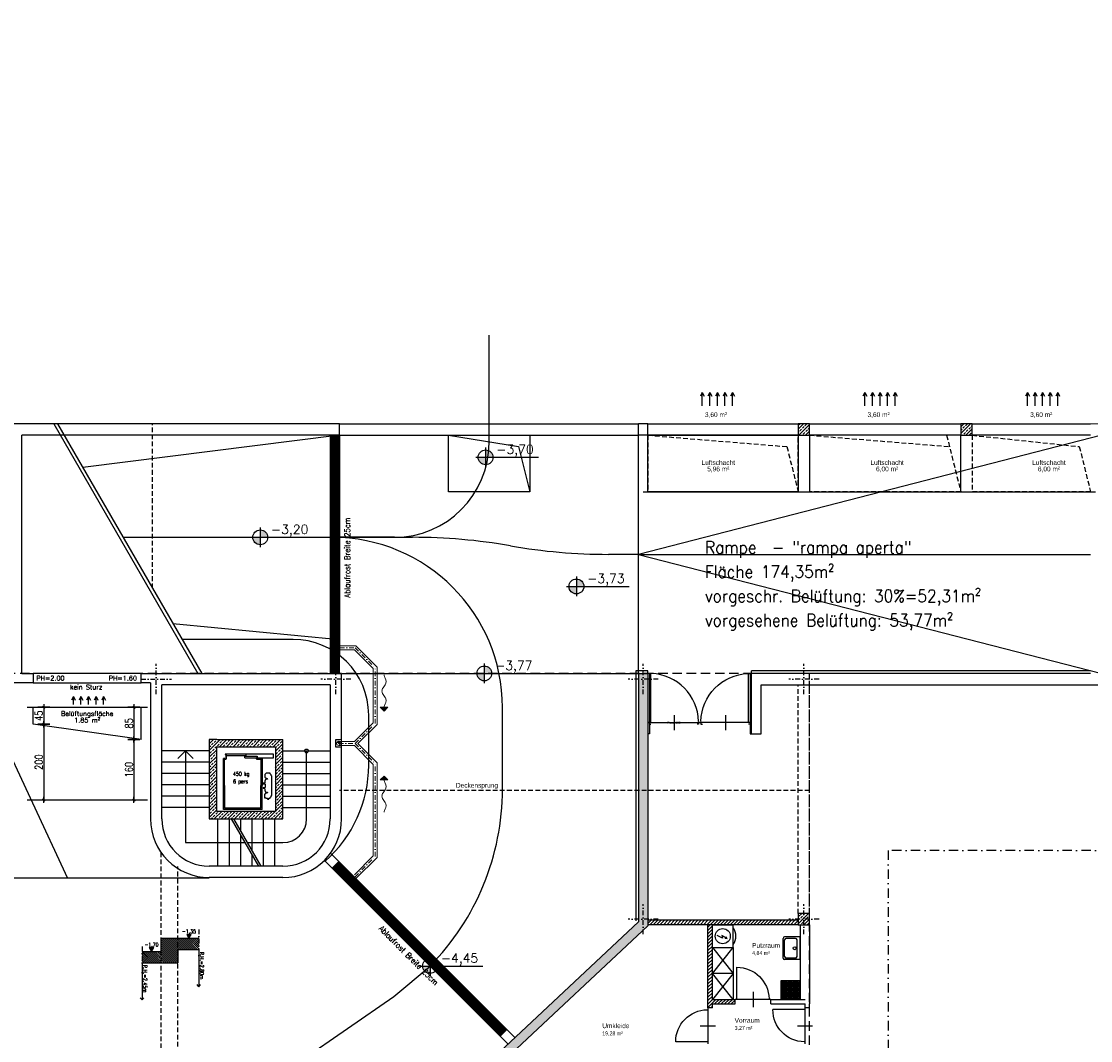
# Model space of a CAD drawing. Header units: centimetres. Extents: x -18458 to 60221, y -11985 to 33979.
# Tile 43 of 50: x 2270 to 5098, y 22029 to 24725. Entities that reach past the tile are written whole.
import ezdxf
from ezdxf.enums import TextEntityAlignment as Align

# ---------------------------------------------------------------- set-up
doc = ezdxf.new("R2010")
doc.units = ezdxf.units.CM
doc.header["$LTSCALE"] = 50
doc.header["$MEASUREMENT"] = 0
doc.header["$PDMODE"] = 34
for name, pattern in [('DASHDOT2', [0.5, 0.25, -0.125, 0, -0.125]), ('HIDDEN', [0.375, 0.25, -0.125]), ('STRICHPUNKT', [1, 0.5, -0.25, 0, -0.25])]:
    doc.linetypes.add(name, pattern=pattern)
for name, color, linetype in [('01_Achsen', 232, 'STRICHPUNKT'), ('01_ansicht', 251, 'Continuous'), ('01_Bemassung', 150, 'Continuous'), ('01_Dämmung', 32, 'Continuous'), ('01_Dünn', 4, 'Continuous'), ('01_Grundriss_verdeckt', 3, 'HIDDEN'), ('01_Installationen', 94, 'Continuous'), ('01_Koten', 2, 'Continuous'), ('01_Mauern', 1, 'Continuous'), ('01_Raumstempel', 2, 'Continuous'), ('01_Sanit', 150, 'Continuous'), ('01_Schlitze_Schächte', 52, 'Continuous'), ('01_Schnitte_Schalplan', 4, 'Continuous'), ('01_Schraff_Beton', 5, 'Continuous'), ('01_Schraffur_Ziegel', 21, 'Continuous'), ('01_Stellflächen', 153, 'Continuous'), ('01_Text', 2, 'Continuous'), ('01_Treppen', 7, 'Continuous'), ('01_Tueren', 7, 'Continuous'), ('S_Sezioni', 7, 'Continuous')]:
    doc.layers.add(name, color=color, linetype=linetype)
doc.layers.add('01_Grenzen', color=7, linetype='Continuous', true_color=0x3c64f6)
doc.layers.add('04_flächen', color=214, linetype='Continuous', plot=False)
doc.layers.add('04_Inst_Abflüsse', color=44, linetype='Continuous', lineweight=9)
doc.styles.add('ReHe', font='AVGARDN.TTF')
doc.styles.add('Romans', font='Romans.shx')
doc.styles.add('SIPLEX1', font='romans.shx', dxfattribs={"width": 0.8})
doc.dimstyles.new('BEM-50_grundrisse', dxfattribs={"dimscale": 1.6, "dimtxt": 12.5, "dimasz": 0.4, "dimexe": 0.1, "dimexo": 0.5, "dimgap": 2, "dimtad": 1, "dimdec": 0, "dimrnd": 0.5, "dimzin": 12, "dimdsep": 46, "dimtxsty": 'SIPLEX1', "dimblk": 'bempkt', "dimcen": -0.2, "dimdle": 0.05, "dimse1": 1, "dimse2": 1, "dimclrd": 256, "dimclre": 256, "dimclrt": 256, "dimazin": 0, "dimtfac": 1, "dimtdec": 0, "dimtmove": 0, "dimatfit": 2, "dimldrblk": 'BEMPU', "dimfxl": 0, "dimtvp": 1, "dimtolj": 1, "dimtzin": 0, "dimarcsym": 0})
doc.dimstyles.new('Block_bem', dxfattribs={"dimtxt": 6, "dimasz": 0.18, "dimexe": 0.18, "dimexo": 0.0625, "dimgap": 2, "dimtad": 0, "dimdec": 0, "dimzin": 0, "dimdsep": 46, "dimtxsty": 'Standard', "dimcen": 0, "dimse1": 1, "dimse2": 1, "dimsd1": 1, "dimsd2": 1, "dimadec": 0, "dimazin": 0, "dimtfac": 1, "dimtdec": 0, "dimtix": 1, "dimtofl": 0, "dimtmove": 0, "dimatfit": 3, "dimfxl": 0, "dimtolj": 1, "dimtzin": 0, "dimarcsym": 0})

# ---------------------------------------------------------------- blocks, each defined once
blk = doc.blocks.new('q')
at = {"layer": '01_Koten', "linetype": 'Continuous'}
h = blk.add_hatch(color=256, dxfattribs=at)
h.paths.add_polyline_path([(0, 9.8), (0, 0), (9.8, 0, 0.414214)])
h.paths.add_polyline_path([(0, -9.8), (0, 0), (-9.8, 0, 0.414214)])
at = {"layer": '01_Koten'}
for p, q in [((-13, 0), (69.9, 0)), ((0, 13), (0, -13))]:
    blk.add_line(p, q, dxfattribs=at)
blk.add_circle((0, 0), 9.8, dxfattribs=at)
at = {"layer": '01_Koten', "style": 'Romans'}
blk.add_attdef('QUOTE', (14.3, 4.5), '', height=12, dxfattribs=at)
blk = doc.blocks.new('*D25')
at = {"layer": 'Defpoints', "color": 0}
for p in [(4, 0), (126, 0), (126, 0)]:
    blk.add_point(p, dxfattribs=at)
at = {"layer": 'Defpoints', "color": 0, "insert": (65, 0), "char_height": 6, "attachment_point": 5}
blk.add_mtext('\\A1;Pass 122', dxfattribs=at)
blk = doc.blocks.new('*D17')
at = {"layer": 'Defpoints', "color": 0}
for p in [(-95, 0), (0, 0), (0, 0)]:
    blk.add_point(p, dxfattribs=at)
at = {"layer": 'Defpoints', "color": 0, "insert": (-47.5, 0), "char_height": 6, "attachment_point": 5}
blk.add_mtext('\\A1;95', dxfattribs=at)
blk = doc.blocks.new('bempkt')
at = {"layer": '01_Bemassung', "color": 0}
for p, q in [((12.5, 0), (-12.5, 0)), ((-4.95, -4.95), (4.95, 4.95)), ((0, -25), (0, 25))]:
    blk.add_line(p, q, dxfattribs=at)
blk = doc.blocks.new('*D176')
at = {"layer": '01_Bemassung', "lineweight": -2}
blk.add_line((2329.6, 22909.7), (2329.6, 22865.9), dxfattribs=at)
at = {"layer": 'Defpoints', "color": 0}
for p in [(2345.7, 22910.3), (2329.6, 22865.3), (2345.7, 22865.3)]:
    blk.add_point(p, dxfattribs=at)
at = {"layer": '01_Bemassung', "lineweight": -2, "xscale": 0.6400000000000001, "yscale": 0.6400000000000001, "zscale": 0.6400000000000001}
for p, rotation in [((2329.6, 22910.3), 90), ((2329.6, 22865.3), 270)]:
    blk.add_blockref('bempkt', p, dxfattribs=dict(at, rotation=rotation))
at = {"layer": '01_Bemassung', "insert": (2316.4, 22887.8), "char_height": 20, "attachment_point": 5, "rotation": 90, "style": 'SIPLEX1'}
blk.add_mtext('\\A1;45', dxfattribs=at)
blk = doc.blocks.new('BEMPU')
at = {"layer": '01_Bemassung', "color": 4}
for p, q in [((5, 0), (-5, 0)), ((0, -25), (0, 25))]:
    blk.add_line(p, q, dxfattribs=at)
blk.add_circle((0, 0), 2.5, dxfattribs=at)
blk = doc.blocks.new('*D177')
at = {"layer": '01_Bemassung', "lineweight": -2}
blk.add_line((2568, 22909.7), (2568, 22825.9), dxfattribs=at)
at = {"layer": 'Defpoints', "color": 0}
for p in [(2586.9, 22910.3), (2568, 22825.3), (2586.9, 22825.3)]:
    blk.add_point(p, dxfattribs=at)
at = {"layer": '01_Bemassung', "lineweight": -2, "xscale": 0.6400000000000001, "yscale": 0.6400000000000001, "zscale": 0.6400000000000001}
for p, rotation in [((2568, 22910.3), 90), ((2568, 22825.3), 270)]:
    blk.add_blockref('bempkt', p, dxfattribs=dict(at, rotation=rotation))
at = {"layer": '01_Bemassung', "insert": (2554.8, 22867.8), "char_height": 20, "attachment_point": 5, "rotation": 90, "style": 'SIPLEX1'}
blk.add_mtext('\\A1;85', dxfattribs=at)
blk = doc.blocks.new('*D178')
at = {"layer": '01_Bemassung', "lineweight": -2}
blk.add_line((2568, 22824.7), (2568, 22665.9), dxfattribs=at)
at = {"layer": 'Defpoints', "color": 0}
for p in [(2586.9, 22825.3), (2568, 22665.3), (2604.2, 22665.3)]:
    blk.add_point(p, dxfattribs=at)
at = {"layer": '01_Bemassung', "lineweight": -2, "xscale": 0.6400000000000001, "yscale": 0.6400000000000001, "zscale": 0.6400000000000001}
for p, rotation in [((2568, 22825.3), 90), ((2568, 22665.3), 270)]:
    blk.add_blockref('bempkt', p, dxfattribs=dict(at, rotation=rotation))
at = {"layer": '01_Bemassung', "insert": (2554.8, 22745.3), "char_height": 20, "attachment_point": 5, "rotation": 90, "style": 'SIPLEX1'}
blk.add_mtext('\\A1;160', dxfattribs=at)
blk = doc.blocks.new('*D179')
at = {"layer": '01_Bemassung', "lineweight": -2}
blk.add_line((2329.6, 22864.7), (2329.6, 22665.9), dxfattribs=at)
at = {"layer": 'Defpoints', "color": 0}
for p in [(2345.7, 22865.3), (2329.6, 22665.3), (2488.8, 22665.3)]:
    blk.add_point(p, dxfattribs=at)
at = {"layer": '01_Bemassung', "lineweight": -2, "xscale": 0.6400000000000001, "yscale": 0.6400000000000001, "zscale": 0.6400000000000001}
for p, rotation in [((2329.6, 22865.3), 90), ((2329.6, 22665.3), 270)]:
    blk.add_blockref('bempkt', p, dxfattribs=dict(at, rotation=rotation))
at = {"layer": '01_Bemassung', "insert": (2316.4, 22765.3), "char_height": 20, "attachment_point": 5, "rotation": 90, "style": 'SIPLEX1'}
blk.add_mtext('\\A1;200', dxfattribs=at)
blk = doc.blocks.new('*D19')
at = {"layer": 'Defpoints', "color": 0}
for p in [(0, 0), (0, 0), (95, 0)]:
    blk.add_point(p, dxfattribs=at)
at = {"layer": 'Defpoints', "color": 0, "insert": (47.5, 0), "char_height": 6, "attachment_point": 5}
blk.add_mtext('\\A1;95', dxfattribs=at)
blk = doc.blocks.new('*U181')
at = {"layer": '01_Sanit'}
for p, q in [((0, 0), (0, 60)), ((0, 60), (55, 60)), ((55, 0), (55, 60)), ((27.1, 24.8), (12.4, 32)), ((38.9, 24), (24.7, 31.4)), ((24.7, 31.4), (27.1, 24.8)), ((0, 0), (55, 0)), ((33.6, 24.5), (35.4, 28.1)), ((33.6, 24.5), (38.9, 24)), ((38.9, 24), (35.4, 28.1))]:
    blk.add_line(p, q, dxfattribs=at)
blk.add_circle((27.5, 30), 20, dxfattribs=at)
blk.add_arc((27.5, 30), 35, 321.7868, 38.2132, dxfattribs=at)
blk.add_solid([(33.6, 24.5), (35.4, 28.1), (38.9, 24)], dxfattribs=at)
blk = doc.blocks.new('A$C1D6161A0')
at = {"layer": '04_Inst_Abflüsse'}
blk.add_hatch(color=256, dxfattribs=at).paths.add_polyline_path([(1.6, 9.4), (9.4, 1.6, 0.618034), (6.3, 10.9, 0.236068)])
blk.add_line((9.4, 1.6), (1.6, 9.4), dxfattribs=at)
blk.add_circle((5.5, 5.5), 5.5, dxfattribs=at)
blk = doc.blocks.new('*U22')
at = {"layer": '01_Tueren', "color": 0}
for p, q in [((-3, 0), (0, 0)), ((0, 0), (0, -4)), ((65, 20), (65, -20)), ((133, 0), (130, 0)), ((130, 0), (130, -4)), ((0, -4), (4, -4)), ((130, -4), (126, -4))]:
    blk.add_line(p, q, dxfattribs=at)
blk.add_lwpolyline([(3, 130), (0, 130), (0, 0), (4, 0), (4, 129)], dxfattribs=at)
blk.add_arc((0, 0), 130, 1.3222, 87.7978, dxfattribs=at)
at = {"layer": 'Defpoints', "color": 91}
blk.add_line((0, 0), (130, 0), dxfattribs=at)
dim = blk.add_linear_dim(base=(126, 0), p1=(4, 0), p2=(126, 0), text='Pass <>', dimstyle='Block_bem', dxfattribs=at)
dim.commit()
dim.dimension.update_dxf_attribs({"geometry": '*D25', "text_midpoint": (65, 0)})
blk = doc.blocks.new('*U16')
at = {"layer": '01_Tueren', "color": 0}
for p, q in [((-5, 0), (-5, 85)), ((-95, 0), (-90, 0)), ((-47.5, 20), (-47.5, -20)), ((-5, 0), (0, 0))]:
    blk.add_line(p, q, dxfattribs=at)
blk.add_arc((-5, 0), 85, 90, 178.6518, dxfattribs=at)
at = {"layer": 'Defpoints', "color": 91}
blk.add_line((-90, 0), (-5, 0), dxfattribs=at)
dim = blk.add_linear_dim(base=(0, 0), p1=(-95, 0), p2=(0, 0), dimstyle='Block_bem', dxfattribs=at)
dim.commit()
dim.dimension.update_dxf_attribs({"geometry": '*D17', "text_midpoint": (-47.5, 0)})
blk = doc.blocks.new('*U18')
at = {"layer": '01_Tueren', "color": 0}
for p, q in [((5, 0), (5, 85)), ((5, 0), (0, 0)), ((47.5, 20), (47.5, -20)), ((95, 0), (90, 0))]:
    blk.add_line(p, q, dxfattribs=at)
blk.add_arc((5, 0), 85, 1.3482, 90, dxfattribs=at)
at = {"layer": 'Defpoints', "color": 91}
blk.add_line((90, 0), (5, 0), dxfattribs=at)
dim = blk.add_linear_dim(base=(0, 0), p1=(95, 0), p2=(0, 0), angle=180, dimstyle='Block_bem', dxfattribs=at)
dim.commit()
dim.dimension.update_dxf_attribs({"geometry": '*D19', "text_midpoint": (47.5, 0)})

msp = doc.modelspace()

# ---------------------------------------------------------------- hatches: boundary and pattern name
at = {"layer": '01_Raumstempel'}
for points in [[(2707.7, 22309.7), (2713.5, 22299.7), (2719.2, 22309.7)], [(2608.6, 22274.7), (2614.4, 22264.7), (2620.2, 22274.7)]]:
    msp.add_hatch(color=256, dxfattribs=at).paths.add_polyline_path(points)
at = {"layer": '01_Sanit'}
h = msp.add_hatch(dxfattribs=at)
h.set_pattern_fill('ANSI37', color=256, scale=30, angle=45, style=0)
h.set_pattern_definition([(90, (7578.8433, 702.5784), (3.75, 6e-16), []), (7e-15, (7578.8433, 702.5784), (6e-16, -3.75), [])])
h.paths.add_polyline_path([(4279.4, 22187.5), (4329.4, 22187.5), (4329.4, 22137.5), (4279.4, 22137.5)])
at = {"layer": '01_Schnitte_Schalplan'}
h = msp.add_hatch(dxfattribs=at)
h.set_pattern_fill('ANSI31', color=253, scale=30, angle=270, style=0)
h.paths.add_polyline_path([(2739.4, 22299.7), (2684.4, 22299.7), (2684.4, 22269.7), (2739.4, 22269.7)])
h.paths.add_polyline_path([(2684.4, 22269.7), (2684.4, 22299.7), (2639.4, 22299.7), (2639.4, 22264.7), (2589.4, 22264.7), (2589.4, 22234.7), (2684.4, 22234.7)])
at = {"layer": '01_Schraff_Beton'}
h = msp.add_hatch(dxfattribs=at)
h.set_pattern_fill('ANSI33', color=256, scale=50, style=0)
h.paths.add_polyline_path([(4354.4, 23659.9), (4324.4, 23659.9), (4324.4, 23629.9), (4354.4, 23629.9)])
h = msp.add_hatch(dxfattribs=at)
h.set_pattern_fill('ANSI33', color=256, scale=50, style=0)
h.paths.add_polyline_path([(4784.4, 23659.9), (4754.4, 23659.9), (4754.4, 23629.9), (4784.4, 23629.9)])
h = msp.add_hatch(dxfattribs=at)
h.set_pattern_fill('ANSI33', color=256, scale=50, style=0)
h.paths.add_polyline_path([(4354.4, 21514.9), (3185.6, 21514.9, -0.075526), (3552.6, 21981), (3926.9, 22332), (3926.9, 22999.9), (3901.9, 22999.9), (3901.9, 22342.9), (3535.5, 21999.3, 0.079308), (3149.2, 21500.9), (3143.2, 21489.9), (4324.4, 21489.9), (4324.4, 21304.9), (4354.4, 21304.9)])
h = msp.add_hatch(dxfattribs=at)
h.set_pattern_fill('ANSI33,_O', color=256, scale=50)
h.set_pattern_definition([(45, (0, 0), (-8.838835, 8.838835), []), (45, (8.839, 0), (-8.838835, 8.838835), [6.25, -3.125])])
h.paths.add_polyline_path([(2961.9, 22824.9), (2786.9, 22824.9), (2766.9, 22824.9), (2766.9, 22614.9), (2961.9, 22614.9)])
h.paths.add_polyline_path([(2941.9, 22634.9), (2786.9, 22634.9), (2786.9, 22804.9), (2941.9, 22804.9)], flags=16)
h = msp.add_hatch(dxfattribs=at)
h.set_pattern_fill('ANSI33', color=256, scale=50, style=0)
h.paths.add_polyline_path([(4324.4, 22334.9), (4354.4, 22334.9), (4354.4, 22364.9), (4324.4, 22364.9)])
at = {"layer": '01_Schraffur_Ziegel'}
h = msp.add_hatch(dxfattribs=at)
h.set_pattern_fill('ANSI31', color=256, scale=50, style=0)
h.paths.add_polyline_path([(4324.4, 22346.9), (3926.9, 22346.9), (3926.9, 22334.9), (4324.4, 22334.9)])
h = msp.add_hatch(dxfattribs=at)
h.set_pattern_fill('ANSI31', color=256, scale=50, style=0)
h.paths.add_polyline_path([(4097.4, 22334.9), (4085.4, 22334.9), (4085.4, 22115.5), (4097.4, 22115.5), (4097.4, 22125.5), (4157.4, 22125.5), (4157.4, 22137.5), (4097.4, 22137.5)])
at = {"layer": '04_Inst_Abflüsse'}
h = msp.add_hatch(dxfattribs=at)
h.set_pattern_fill('ANSI31', color=256, scale=20, angle=315, style=0)
h.set_pattern_definition([(0, (-3807.5, 20000), (7e-16, 2.5), [])])
h.paths.add_polyline_path([(3111.9, 23308.8), (3105.6, 23308.8, -0.324664), (3086.9, 23295.3), (3086.9, 22999.9), (3111.9, 22999.9)])
h.paths.add_polyline_path([(3111.9, 23629.9), (3086.9, 23629.9), (3086.9, 23334.5, -0.414214), (3106.5, 23314.9), (3111.9, 23314.9)])
h.paths.add_polyline_path([(3105.6, 23308.8), (3086.9, 23308.8), (3086.9, 23295.3, 0.324664)])
h.paths.add_polyline_path([(3106.5, 23314.9), (3086.9, 23314.9), (3086.9, 23308.8), (3105.6, 23308.8, 0.078934)])
h.paths.add_polyline_path([(3086.9, 23334.5), (3086.9, 23314.9), (3106.5, 23314.9, 0.414214)])
h.paths.add_polyline_path([(3111.9, 23314.9), (3106.5, 23314.9, -0.078934), (3105.6, 23308.8), (3111.9, 23308.8)])
h = msp.add_hatch(dxfattribs=at)
h.set_pattern_fill('ANSI31', color=256, scale=20, angle=540, style=0)
h.set_pattern_definition([(225, (5863.8515, 29498.4836), (1.76776695, -1.76776695), [])])
h.paths.add_polyline_path([(3310.8, 22266), (3315.3, 22270.5, -0.324664), (3318.9, 22293.3), (3110, 22502.2), (3092.3, 22484.5)])
h.paths.add_polyline_path([(3537.8, 22039), (3555.5, 22056.7), (3346.6, 22265.6, -0.414214), (3318.9, 22265.6), (3315.1, 22261.7)])
h.paths.add_polyline_path([(3315.3, 22270.5), (3328.4, 22283.7), (3318.9, 22293.3, 0.324664)])
h.paths.add_polyline_path([(3318.9, 22265.6), (3332.7, 22279.4), (3328.4, 22283.7), (3315.3, 22270.5, 0.078934)])
h.paths.add_polyline_path([(3346.6, 22265.6), (3332.7, 22279.4), (3318.9, 22265.6, 0.414214)])
h.paths.add_polyline_path([(3315.1, 22261.7), (3318.9, 22265.6, -0.078934), (3315.3, 22270.5), (3310.8, 22266)])

# ---------------------------------------------------------------- linework, layer by layer
at = {"layer": '01_Achsen', "ltscale": 0.5}
for p, q in [((2626.9, 22944.9), (2626.9, 23024.9)), ((3101.9, 22944.9), (3101.9, 23024.9)), ((3101.9, 22944.9), (3101.9, 23024.9)), ((3914.4, 22944.9), (3914.4, 23024.9)), ((3914.4, 22944.9), (3914.4, 23024.9)), ((4339.4, 22944.9), (4339.4, 23024.9)), ((4339.4, 22944.9), (4339.4, 23024.9)), ((2586.9, 22984.9), (2666.9, 22984.9)), ((3141.9, 22984.9), (3061.9, 22984.9)), ((3141.9, 22984.9), (3061.9, 22984.9)), ((3954.4, 22984.9), (3874.4, 22984.9)), ((3954.4, 22984.9), (3874.4, 22984.9)), ((4379.4, 22984.9), (4299.4, 22984.9)), ((4379.4, 22984.9), (4299.4, 22984.9)), ((3914.4, 22309.9), (3914.4, 22389.9)), ((4339.4, 22309.9), (4339.4, 22389.9)), ((3954.4, 22349.9), (3874.4, 22349.9)), ((4379.4, 22349.9), (4299.4, 22349.9))]:
    msp.add_line(p, q, dxfattribs=at)
at = {"layer": '01_ansicht'}
for p, q in [((3926.9, 23659.9), (4324.4, 23659.9)), ((4354.4, 23659.9), (4754.4, 23659.9)), ((4784.4, 23659.9), (5097.6, 23659.9)), ((4324.4, 23629.9), (3926.9, 23629.9)), ((4754.4, 23629.9), (4354.4, 23629.9)), ((5097.6, 23629.9), (4784.4, 23629.9)), ((2586.9, 22999.9), (2301.9, 22999.9)), ((2301.9, 22974.9), (2586.9, 22974.9))]:
    msp.add_line(p, q, dxfattribs=at)
at = {"layer": '01_Dämmung'}
for p, q in [((3894.9, 23006.9), (3894.9, 22345.9)), ((3926.9, 23006.9), (3894.9, 23006.9)), ((3926.9, 22999.9), (3926.9, 23006.9)), ((5097.6, 23006.9), (4201.1, 23006.9)), ((4201.1, 22999.9), (4201.1, 23006.9))]:
    msp.add_line(p, q, dxfattribs=at)
at = {"layer": '01_Dünn'}
for p, q in [((2356.2, 23659.9), (2737.2, 22999.9)), ((2366.2, 23659.9), (2747.2, 22999.9)), ((3111.9, 23659.9), (3901.9, 23659.9)), ((2286, 22910.3), (2604.2, 22910.3)), ((2301.9, 22865.3), (2301.9, 22910.3)), ((2586.9, 22825.3), (2586.9, 22910.3)), ((2586.9, 22825.3), (2301.9, 22865.3)), ((2286, 22665.3), (2604.2, 22665.3))]:
    msp.add_line(p, q, dxfattribs=at)
at = {"layer": '01_Grenzen', "linetype": 'STRICHPUNKT', "const_width": 3}
msp.add_lwpolyline([(5921.8, 23980.5), (5921.8, 23980.5), (5927.6, 23659.9), (830.7, 23659.9), (796.4, 23597.7), (721.1, 23457), (413.7, 22891.3), (-656, 20944.6), (-1092.3, 20177), (509.1, 20107.3), (3605.6, 19950.6), (6371.7, 19780.4), (7220.6, 19740.6), (8865.8, 19631.8), (8841.7, 21305.7), (8834.5, 23007.4), (8830.4, 23481.3), (8821.5, 24491.8), (8825.3, 24800.9)], dxfattribs=at)
at = {"layer": '01_Grundriss_verdeckt'}
for p, q in [((2616.9, 23225.6), (2616.9, 23659.9)), ((4354.4, 22364.9), (4354.4, 22999.9)), ((4324.4, 22364.9), (4324.4, 22969.9)), ((4354.4, 22689.9), (3111.9, 22689.9)), ((2639.4, 22526.8), (2639.4, 21524.2)), ((2684.4, 21881.8), (2684.4, 22489.6))]:
    msp.add_line(p, q, dxfattribs=at)
at = {"layer": '01_Grundriss_verdeckt', "ltscale": 2}
msp.add_lwpolyline([(2148.2, 22999.9), (1065.3, 22999.9), (376.4, 21742.1), (1560.5, 21093.6), (1859.4, 21639.4), (1859.4, 21829.9), (4354.4, 21829.9), (4354.4, 22999.9), (2246.9, 22999.9)], dxfattribs=at)
at = {"layer": '01_Installationen', "ltscale": 3}
for p, q in [((2807.9, 22774.5), (2804.7, 22774.5)), ((2804.7, 22640.1), (2804.7, 22774.5)), ((2807.9, 22774.5), (2807.9, 22773.7)), ((2808.1, 22774.5), (2807.9, 22774.5)), ((2807.9, 22703.4), (2807.9, 22773.4)), ((2808.1, 22773.7), (2808.1, 22774.5)), ((2811.6, 22773.5), (2808.2, 22773.5)), ((2808.2, 22773.4), (2811.6, 22773.4)), ((2811.6, 22785.9), (2808.9, 22785.9)), ((2808.9, 22785.9), (2808.9, 22785.7)), ((2808.9, 22785.7), (2811.6, 22785.7)), ((2811.8, 22785.9), (2811.8, 22773.7)), ((2811.9, 22782.4), (2811.9, 22785.3)), ((2863.6, 22781.9), (2811.9, 22781.9)), ((2811.9, 22773.7), (2811.9, 22776.5)), ((2861.4, 22781.9), (2861.4, 22782)), ((2861.4, 22781.3), (2894.1, 22781.3)), ((2861.4, 22776.9), (2861.4, 22781.3)), ((2863.6, 22785.9), (2863.6, 22781.9)), ((2891.9, 22773.7), (2891.9, 22776.6)), ((2892.1, 22776.6), (2892.1, 22773.7)), ((2892.2, 22776.9), (2893.9, 22776.9)), ((2893.9, 22776.7), (2892.2, 22776.7)), ((2892.2, 22773.5), (2903.4, 22773.5)), ((2903.4, 22773.4), (2892.2, 22773.4)), ((2893.9, 22776.9), (2893.9, 22776.7)), ((2894.1, 22781.3), (2894.1, 22776.9)), ((2903.3, 22774.5), (2903.4, 22774.5)), ((2903.3, 22773.7), (2903.3, 22774.5)), ((2903.4, 22774.5), (2903.4, 22773.7)), ((2903.4, 22774.5), (2906.7, 22774.5)), ((2903.4, 22773.4), (2903.4, 22703.4)), ((2906.7, 22774.5), (2906.7, 22703.4)), ((2807.9, 22703.4), (2807.9, 22643.4)), ((2903.4, 22643.4), (2903.4, 22703.4)), ((2906.7, 22640.1), (2906.7, 22703.4)), ((2906.7, 22640.1), (2804.7, 22640.1)), ((2903.1, 22643.4), (2807.9, 22643.4))]:
    msp.add_line(p, q, dxfattribs=at)
for points in [[(2861.4, 22776.9), (2936.9, 22776.9), (2936.9, 22785.9), (2811.9, 22785.9)], [(2811.9, 22774.7), (2811.9, 22781.9), (2811.9, 22785.9)]]:
    msp.add_lwpolyline(points, dxfattribs=at)
msp.add_lwpolyline([(2916.2, 22723.5, 0.096328), (2920.7, 22722.1), (2921.4, 22719.8), (2916.1, 22719.8), (2916.1, 22718.6), (2915.4, 22718.6, 0.414214), (2915.1, 22718.3), (2915.1, 22716.8, 0.359988), (2914.4, 22716), (2914.4, 22715.1), (2914.2, 22711.7, -0.276227), (2913.2, 22710.3), (2910.4, 22709.2), (2910.1, 22709.2), (2910.1, 22708), (2915.4, 22707.9), (2915.4, 22697.8), (2910.1, 22697.6), (2910.1, 22696.4), (2910.4, 22696.4), (2913.2, 22695.4, -0.276227), (2914.2, 22693.9), (2914.4, 22690.5), (2914.4, 22689.6, 0.359988), (2915.1, 22688.8), (2915.1, 22687.4, 0.414214), (2915.4, 22687.1), (2916.1, 22687.1), (2916.1, 22685.8), (2921.4, 22685.8), (2920.7, 22683.5, 0.096328), (2916.2, 22682.1, 0.08726), (2914.7, 22680.9), (2913.2, 22680.9), (2913.2, 22671), (2915, 22671), (2915, 22671.8, 0.036661), (2915.6, 22671.2), (2915.6, 22671.2, 0.119256), (2917.6, 22670.6), (2917.7, 22670.6, 0.371653), (2918.5, 22669.6), (2921, 22669.6), (2921, 22667.3, 0.414214), (2921.3, 22667), (2924.3, 22667, 0.414214), (2924.6, 22667.3), (2924.6, 22669.6), (2927.2, 22669.6), (2927.2, 22669.6, 0.374948), (2928.1, 22670.6), (2928.1, 22671.7, 0.154243), (2930.5, 22673.8), (2930.7, 22673.8), (2930.7, 22676, 0.337584), (2932.8, 22678.8), (2932.8, 22726.8, 0.337584), (2930.7, 22729.6), (2930.7, 22731.8), (2930.5, 22731.9, 0.154243), (2928.1, 22733.9), (2928.1, 22735, 0.374948), (2927.2, 22736), (2918.5, 22736, 0.37204), (2917.7, 22735, 0.119556), (2915.6, 22734.4, 0.095493), (2914.2, 22732.9, 0.104117), (2913.9, 22731.7), (2913.9, 22726.5, 0.104117), (2914.2, 22725.4, 0.127522)], format="xyb", close=True, dxfattribs=at)
for centre, radius, start, end in [((2808.2, 22773.7), 0.3, 180, 270), ((2808.2, 22773.7), 0.16, 180, 270), ((2811.6, 22785.6), 0.3, 360, 90), ((2811.6, 22785.6), 0.16, 360, 90), ((2811.6, 22773.7), 0.31, 270, 360), ((2811.6, 22773.7), 0.16, 270, 360), ((2892.2, 22776.6), 0.31, 90, 180), ((2892.2, 22773.7), 0.31, 180, 270), ((2892.2, 22776.6), 0.16, 90, 180), ((2892.2, 22773.7), 0.16, 180, 270), ((2903.1, 22773.7), 0.3, 270, 360), ((2903.1, 22773.7), 0.16, 270, 360)]:
    msp.add_arc(centre, radius, start, end, dxfattribs=at)
at = {"layer": '01_Mauern'}
for p, q in [((3111.9, 23659.9), (1039.1, 23659.9)), ((3111.9, 23629.9), (3111.9, 23659.9)), ((3926.9, 23659.9), (3901.9, 23659.9)), ((3901.9, 23629.9), (3901.9, 23659.9)), ((3926.9, 23629.9), (3926.9, 23659.9)), ((3111.9, 23629.9), (2271.9, 23629.9)), ((2271.9, 22999.9), (2271.9, 23629.9)), ((3926.9, 23629.9), (3901.9, 23629.9)), ((2271.9, 22999.9), (2301.9, 22999.9)), ((2301.9, 22999.9), (2301.9, 22974.9)), ((2586.9, 22974.9), (2586.9, 22999.9)), ((2586.9, 22999.9), (3116.9, 22999.9)), ((3116.9, 22824.9), (3116.9, 22999.9)), ((3901.9, 22999.9), (3901.9, 22342.9)), ((3901.9, 22999.9), (3926.9, 22999.9)), ((3926.9, 22999.9), (3926.9, 22332)), ((5097.6, 22999.9), (4201.1, 22999.9)), ((4201.1, 22839.9), (4201.1, 22999.9)), ((2301.9, 22974.9), (2246.9, 22974.9)), ((2611.9, 22974.9), (2586.9, 22974.9)), ((2611.9, 22974.9), (2611.9, 22614.9)), ((3086.9, 22969.9), (2641.9, 22969.9)), ((2641.9, 22614.9), (2641.9, 22969.9)), ((3086.9, 22969.9), (3086.9, 22614.9)), ((4226.1, 22969.9), (6571.9, 22969.9)), ((4226.1, 22839.9), (4226.1, 22969.9)), ((2786.9, 22824.9), (2766.9, 22824.9)), ((2766.9, 22824.9), (2766.9, 22614.9)), ((2786.9, 22824.9), (2961.9, 22824.9)), ((2961.9, 22614.9), (2961.9, 22824.9)), ((3101.9, 22804.9), (3101.9, 22824.9)), ((3101.9, 22824.9), (3116.9, 22824.9)), ((4201.1, 22839.9), (4226.1, 22839.9)), ((2786.9, 22634.9), (2786.9, 22804.9)), ((2941.9, 22804.9), (2786.9, 22804.9)), ((2941.9, 22804.9), (2941.9, 22634.9)), ((3116.9, 22804.9), (3101.9, 22804.9)), ((3116.9, 22614.9), (3116.9, 22804.9)), ((2941.9, 22634.9), (2786.9, 22634.9)), ((2941.9, 22634.9), (2941.9, 22634.9)), ((2766.9, 22614.9), (2961.9, 22614.9)), ((2961.9, 22489.9), (2766.9, 22489.9)), ((2961.9, 22459.9), (2766.9, 22459.9)), ((3535.5, 21999.3), (3901.9, 22342.9)), ((4324.4, 22346.9), (3926.9, 22346.9)), ((3947.9, 22334.9), (3926.9, 22334.9)), ((4324.4, 22334.9), (3926.9, 22334.9)), ((4085.4, 22115.5), (4085.4, 22334.9)), ((4097.4, 22137.5), (4097.4, 22334.9)), ((4329.4, 22334.9), (4329.4, 22137.5)), ((4354.4, 22334.9), (4354.4, 22125.5)), ((3552.6, 21981), (3926.9, 22332)), ((4097.4, 22137.5), (4157.4, 22137.5)), ((4157.4, 22125.5), (4157.4, 22137.5)), ((4252.4, 22125.5), (4252.4, 22137.5)), ((4252.4, 22137.5), (4342.4, 22137.5)), ((4097.4, 22115.5), (4085.4, 22115.5)), ((4097.4, 22125.5), (4157.4, 22125.5)), ((4097.4, 22115.5), (4097.4, 22125.5)), ((4252.4, 22125.5), (4342.4, 22125.5)), ((4342.4, 22115.5), (4342.4, 22125.5)), ((4354.4, 22115.5), (4342.4, 22115.5)), ((4354.4, 22115.5), (4354.4, 22125.5))]:
    msp.add_line(p, q, dxfattribs=at)
for points in [[(4324.4, 23629.9), (4354.4, 23629.9), (4354.4, 23659.9), (4324.4, 23659.9)], [(4754.4, 23629.9), (4784.4, 23629.9), (4784.4, 23659.9), (4754.4, 23659.9)], [(4324.4, 22334.9), (4354.4, 22334.9), (4354.4, 22364.9), (4324.4, 22364.9)]]:
    msp.add_lwpolyline(points, close=True, dxfattribs=at)
for centre, radius, start, end in [((2766.9, 22614.9), 155, 180, 270), ((2766.9, 22614.9), 125, 180, 270), ((2961.9, 22614.9), 125, 270, 0), ((2961.9, 22614.9), 155, 270, 0)]:
    msp.add_arc(centre, radius, start, end, dxfattribs=at)
at = {"layer": '01_Raumstempel'}
for p, q in [((2739.4, 22269.7), (2739.4, 22171.1)), ((2589.4, 22234.7), (2589.4, 22136.1)), ((2739.4, 22171.1), (2734.8, 22176.8)), ((2739.4, 22171.1), (2744, 22176.8)), ((2589.4, 22136.1), (2584.8, 22141.8)), ((2589.4, 22136.1), (2594, 22141.8))]:
    msp.add_line(p, q, dxfattribs=at)
for points in [[(2707.7, 22309.7), (2713.5, 22299.7), (2719.2, 22309.7)], [(2608.6, 22274.7), (2614.4, 22264.7), (2620.2, 22274.7)]]:
    msp.add_lwpolyline(points, close=True, dxfattribs=at)
at = {"layer": '01_Sanit'}
for p, q in [((4284.4, 22247.1), (4284.4, 22299.1)), ((4329.4, 22303.1), (4288.4, 22303.1)), ((4288.4, 22251.1), (4288.4, 22295.1)), ((4317.4, 22299.1), (4292.4, 22299.1)), ((4321.4, 22251.1), (4321.4, 22295.1)), ((4329.4, 22243.1), (4329.4, 22303.1)), ((4097.4, 22206.2), (4152.4, 22274.9)), ((4097.4, 22274.9), (4152.4, 22206.2)), ((4152.4, 22274.9), (4152.4, 22137.5)), ((4329.4, 22243.1), (4288.4, 22243.1)), ((4317.4, 22247.1), (4292.4, 22247.1)), ((4152.4, 22206.2), (4097.4, 22206.2)), ((4152.4, 22137.5), (4097.4, 22206.2)), ((4152.4, 22206.2), (4097.4, 22137.5))]:
    msp.add_line(p, q, dxfattribs=at)
msp.add_lwpolyline([(4329.4, 22137.5), (4279.4, 22137.5), (4279.4, 22187.5), (4329.4, 22187.5)], close=True, dxfattribs=at)
msp.add_circle((4315.2, 22273.1), 4, dxfattribs=at)
for centre, start, end in [((4288.4, 22299.1), 90, 180), ((4292.4, 22295.1), 90, 180), ((4317.4, 22295.1), 0, 90), ((4292.4, 22251.1), 180, 270), ((4317.4, 22251.1), 270, 0), ((4288.4, 22247.1), 180, 270)]:
    msp.add_arc(centre, 4, start, end, dxfattribs=at)
at = {"layer": '01_Schlitze_Schächte'}
for p, q in [((3399.4, 23629.9), (3584.4, 23599.9)), ((3584.4, 23599.9), (3614.4, 23479.9))]:
    msp.add_line(p, q, dxfattribs=at)
at = {"layer": '01_Schlitze_Schächte', "linetype": 'HIDDEN'}
for p, q in [((3926.9, 23629.9), (4294.4, 23599.9)), ((3926.9, 23629.9), (3926.9, 23479.9)), ((4324.4, 23479.9), (4324.4, 23629.9)), ((4354.4, 23629.9), (4724.4, 23599.9)), ((4354.4, 23629.9), (4354.4, 23479.9)), ((4354.4, 23629.9), (4354.4, 23479.9)), ((4716.9, 23629.9), (4754.4, 23479.9)), ((4754.4, 23479.9), (4754.4, 23629.9)), ((4784.4, 23629.9), (5067.6, 23599.9)), ((4784.4, 23629.9), (4784.4, 23479.9)), ((4294.4, 23599.9), (4324.4, 23479.9)), ((5067.6, 23599.9), (5097.6, 23479.9)), ((4324.4, 23479.9), (3926.9, 23479.9)), ((4754.4, 23479.9), (4354.4, 23479.9)), ((5097.6, 23479.9), (4784.4, 23479.9))]:
    msp.add_line(p, q, dxfattribs=at)
at = {"layer": '01_Schlitze_Schächte'}
msp.add_lwpolyline([(3399.4, 23629.9), (3614.4, 23629.9), (3614.4, 23479.9), (3399.4, 23479.9)], close=True, dxfattribs=at)
at = {"layer": '01_Schnitte_Schalplan'}
for p, q in [((2639.4, 22299.7), (2739.4, 22299.7)), ((2639.4, 22299.7), (2639.4, 22264.7)), ((2589.4, 22264.7), (2639.4, 22264.7)), ((2684.4, 22269.7), (2684.4, 22234.7)), ((2684.4, 22269.7), (2739.4, 22269.7)), ((2589.4, 22234.7), (2684.4, 22234.7))]:
    msp.add_line(p, q, dxfattribs=at)
at = {"layer": '01_Stellflächen'}
for p, q in [((3506.9, 23609.9), (3506.9, 23894.5)), ((3111.9, 23629.9), (2432.8, 23544.6)), ((3086.9, 23629.9), (3086.9, 22999.9)), ((3111.9, 23629.9), (3901.9, 23629.9)), ((3111.9, 23629.9), (3111.9, 23047.5)), ((5127.6, 23629.9), (3901.9, 23314.9)), ((3901.9, 22999.9), (3901.9, 23629.9)), ((3914.4, 23479.9), (5110.1, 23479.9)), ((2539.4, 23359.9), (3092.4, 23359.9)), ((3256.9, 23359.9), (3092.4, 23359.9)), ((3092.4, 23359.9), (3304.9, 23359.9)), ((3901.9, 23314.9), (3822.6, 23314.9)), ((3901.9, 23314.9), (5127.6, 22999.9)), ((3901.9, 23314.9), (5097.6, 23314.9)), ((2671, 23131.9), (3111.9, 23089.9)), ((2988.8, 23089.9), (2695.3, 23089.9)), ((3118.9, 22999.9), (3901.9, 22999.9)), ((2149.5, 22979.9), (2392, 22457.9)), ((3542.4, 22693.5), (3542.4, 22909.9)), ((3188.8, 22757.2), (3188.8, 22889.9)), ((2766.9, 22457.9), (1289.4, 22457.9)), ((3255.2, 22145.5), (3350.9, 22225.9)), ((3010.4, 21976.1), (3255.2, 22145.5))]:
    msp.add_line(p, q, dxfattribs=at)
for centre, radius, start, end in [((3256.9, 23609.9), 250, 270, 0), ((3092.4, 22909.9), 450, 0, 90), ((3304.9, 21859.9), 1500, 80.0636, 90), ((3822.6, 24814.9), 1500, 260.0636, 270), ((2988.8, 22889.9), 200, 0, 90), ((2852.5, 22757.2), 336.3, 311.0401, 0), ((2876, 22693.5), 666.4, 315.4443, 0)]:
    msp.add_arc(centre, radius, start, end, dxfattribs=at)
at = {"layer": '01_Text'}
for p, q in [((4070.7, 23743), (4065.7, 23733)), ((4070.7, 23708), (4070.7, 23743)), ((4070.7, 23743), (4075.7, 23733)), ((4090.7, 23743), (4085.7, 23733)), ((4090.7, 23708), (4090.7, 23743)), ((4090.7, 23743), (4095.7, 23733)), ((4110.7, 23743), (4105.7, 23733)), ((4110.7, 23708), (4110.7, 23743)), ((4110.7, 23743), (4115.7, 23733)), ((4130.7, 23743), (4125.7, 23733)), ((4130.7, 23708), (4130.7, 23743)), ((4130.7, 23743), (4135.7, 23733)), ((4150.7, 23743), (4145.7, 23733)), ((4150.7, 23708), (4150.7, 23743)), ((4150.7, 23743), (4155.7, 23733)), ((4500.7, 23743), (4495.7, 23733)), ((4500.7, 23708), (4500.7, 23743)), ((4500.7, 23743), (4505.7, 23733)), ((4520.7, 23743), (4515.7, 23733)), ((4520.7, 23708), (4520.7, 23743)), ((4520.7, 23743), (4525.7, 23733)), ((4540.7, 23743), (4535.7, 23733)), ((4540.7, 23708), (4540.7, 23743)), ((4540.7, 23743), (4545.7, 23733)), ((4560.7, 23743), (4555.7, 23733)), ((4560.7, 23708), (4560.7, 23743)), ((4560.7, 23743), (4565.7, 23733)), ((4580.7, 23743), (4575.7, 23733)), ((4580.7, 23708), (4580.7, 23743)), ((4580.7, 23743), (4585.7, 23733)), ((4930.7, 23743), (4925.7, 23733)), ((4930.7, 23708), (4930.7, 23743)), ((4930.7, 23743), (4935.7, 23733)), ((4950.7, 23743), (4945.7, 23733)), ((4950.7, 23708), (4950.7, 23743)), ((4950.7, 23743), (4955.7, 23733)), ((4970.7, 23743), (4965.7, 23733)), ((4970.7, 23708), (4970.7, 23743)), ((4970.7, 23743), (4975.7, 23733)), ((4990.7, 23743), (4985.7, 23733)), ((4990.7, 23708), (4990.7, 23743)), ((4990.7, 23743), (4995.7, 23733)), ((5010.7, 23743), (5005.7, 23733)), ((5010.7, 23708), (5010.7, 23743)), ((5010.7, 23743), (5015.7, 23733)), ((2407.8, 22939.1), (2402.8, 22929.1)), ((2407.8, 22917.9), (2407.8, 22939.1)), ((2407.8, 22939.1), (2412.8, 22929.1)), ((2427.8, 22939.1), (2422.8, 22929.1)), ((2427.8, 22917.9), (2427.8, 22939.1)), ((2427.8, 22939.1), (2432.8, 22929.1)), ((2447.8, 22939.1), (2442.8, 22929.1)), ((2447.8, 22917.9), (2447.8, 22939.1)), ((2447.8, 22939.1), (2452.8, 22929.1)), ((2467.8, 22939.1), (2462.8, 22929.1)), ((2467.8, 22917.9), (2467.8, 22939.1)), ((2467.8, 22939.1), (2472.8, 22929.1)), ((2487.8, 22939.1), (2482.8, 22929.1)), ((2487.8, 22917.9), (2487.8, 22939.1)), ((2487.8, 22939.1), (2492.8, 22929.1))]:
    msp.add_line(p, q, dxfattribs=at)
at = {"layer": '01_Text', "color": 190, "linetype": 'STRICHPUNKT'}
for p, q in [((5649.2, 22531.5), (4562.7, 22531.5)), ((4562.7, 22531.5), (4562.7, 21393))]:
    msp.add_line(p, q, dxfattribs=at)
at = {"layer": '01_Text', "linetype": 'STRICHPUNKT', "ltscale": 0.5}
for p, q in [((2739.4, 22322.9), (2739.4, 22241.2)), ((2589.4, 22277.9), (2589.4, 22201.2))]:
    msp.add_line(p, q, dxfattribs=at)
at = {"layer": '01_Treppen'}
for p, q in [((2766.9, 22794.9), (2641.9, 22794.9)), ((2704.4, 22794.9), (2684.4, 22774.9)), ((2704.4, 22794.9), (2704.4, 22552.4)), ((2724.4, 22774.9), (2704.4, 22794.9)), ((2961.9, 22794.9), (3086.9, 22794.9)), ((3024.4, 22614.9), (3024.4, 22794.9)), ((2766.9, 22764.9), (2641.9, 22764.9)), ((2961.9, 22764.9), (3086.9, 22764.9)), ((2766.9, 22734.9), (2641.9, 22734.9)), ((2961.9, 22734.9), (3086.9, 22734.9)), ((2766.9, 22704.9), (2641.9, 22704.9)), ((2961.9, 22704.9), (3086.9, 22704.9)), ((2766.9, 22674.9), (2641.9, 22674.9)), ((2961.9, 22674.9), (3086.9, 22674.9)), ((2766.9, 22644.9), (2641.9, 22644.9)), ((2961.9, 22644.9), (3086.9, 22644.9)), ((2789.4, 22614.9), (2789.4, 22489.9)), ((2819.4, 22614.9), (2819.4, 22489.9)), ((2825.5, 22614.9), (2897.6, 22489.9)), ((2831.2, 22614.9), (2903.4, 22489.9)), ((2849.4, 22614.9), (2849.4, 22583.4)), ((2879.4, 22614.9), (2879.4, 22531.4)), ((2909.4, 22614.9), (2909.4, 22489.9)), ((2939.4, 22614.9), (2939.4, 22489.9)), ((2849.4, 22573.4), (2849.4, 22489.9)), ((2704.4, 22552.4), (2861.5, 22552.4)), ((2867.3, 22552.4), (2961.9, 22552.4)), ((2879.4, 22521.4), (2879.4, 22489.9))]:
    msp.add_line(p, q, dxfattribs=at)
msp.add_circle((3024.4, 22794.9), 5, dxfattribs=at)
msp.add_arc((2961.9, 22614.9), 62.5, 270, 0, dxfattribs=at)
at = {"layer": '01_Tueren'}
for p, q in [((3931, 22869.9), (3926.9, 22869.9)), ((3931, 22869.9), (3931, 22839.9)), ((4197, 22869.9), (4201.1, 22869.9)), ((4197, 22869.9), (4197, 22839.9)), ((3931, 22839.9), (3926.9, 22839.9)), ((4197, 22839.9), (4201.1, 22839.9))]:
    msp.add_line(p, q, dxfattribs=at)
at = {"layer": '04_flächen'}
for points in [[(3926.9, 23629.9), (4324.4, 23629.9), (4324.4, 23479.9), (3926.9, 23479.9)], [(4354.4, 23479.9), (4754.4, 23479.9), (4754.4, 23629.9), (4354.4, 23629.9)]]:
    msp.add_lwpolyline(points, close=True, dxfattribs=at)
at = {"layer": '04_Inst_Abflüsse'}
for p, q in [((3111.9, 23072.5), (3154.9, 23072.5)), ((3154.9, 23072.5), (3210.8, 23016.6)), ((3111.9, 23062.5), (3150.8, 23062.5)), ((3150.8, 23062.5), (3200.8, 23012.5)), ((3210.8, 22865.2), (3210.8, 23016.6)), ((3200.8, 22869.4), (3200.8, 23012.5)), ((3226.7, 22962), (3232.3, 22969.9)), ((3226.7, 22944.5), (3232.3, 22936.6)), ((3219.5, 22910.3), (3229.5, 22900.3)), ((3219.5, 22910.3), (3239.5, 22910.3)), ((3229.5, 22900.3), (3239.5, 22910.3)), ((3150.8, 22819.4), (3200.8, 22869.4)), ((3159.9, 22814.4), (3210.8, 22865.2)), ((3109.4, 22819.4), (3150.8, 22819.4)), ((3116.9, 22804.9), (3116.9, 22824.9)), ((3109.4, 22809.4), (3150.8, 22809.4)), ((3150.8, 22809.4), (3200.8, 22759.4)), ((3159.9, 22814.4), (3210.8, 22763.5)), ((3200.8, 22517.2), (3200.8, 22759.4)), ((3210.8, 22513.1), (3210.8, 22763.5)), ((3219.5, 22718.4), (3229.5, 22728.4)), ((3219.5, 22718.4), (3239.5, 22718.4)), ((3229.5, 22728.4), (3239.5, 22718.4)), ((3229.5, 22728.4), (3239.5, 22718.4)), ((3226.7, 22684.3), (3232.3, 22692.1)), ((3226.7, 22684.3), (3232.3, 22692.1)), ((3226.7, 22666.7), (3232.3, 22658.9)), ((3226.7, 22666.7), (3232.3, 22658.9)), ((3150.8, 22467.2), (3200.8, 22517.2)), ((3154.9, 22457.2), (3210.8, 22513.1))]:
    msp.add_line(p, q, dxfattribs=at)
at = {"layer": '04_Inst_Abflüsse', "linetype": 'DASHDOT2'}
for p, q in [((3112.1, 23067.5), (3152.8, 23067.5)), ((3152.8, 23067.5), (3205.8, 23014.6)), ((3205.8, 22867.3), (3205.8, 23014.6)), ((3152.8, 22814.4), (3205.8, 22867.3)), ((3109.6, 22814.4), (3152.8, 22814.4)), ((3152.8, 22814.4), (3205.8, 22761.4)), ((3205.8, 22515.2), (3205.8, 22761.4)), ((3152.8, 22462.2), (3205.8, 22515.2))]:
    msp.add_line(p, q, dxfattribs=at)
at = {"layer": '04_Inst_Abflüsse'}
for points in [[(3086.9, 22999.9), (3086.9, 23629.9)], [(3111.9, 22999.9), (3111.9, 23629.9)], [(3071.5, 22505.3), (3557.2, 22019.6)], [(3087.8, 22524.4), (3575.4, 22036.7)]]:
    msp.add_lwpolyline(points, dxfattribs=at)
for centre, start, end in [((3244.5, 22996.1), 180, 215.7493), ((3220.1, 22978.6), 324.2507, 35.7493), ((3238.8, 22953.2), 144.2507, 180), ((3238.8, 22953.2), 180, 215.7493), ((3220.1, 22927.9), 324.2507, 35.7493), ((3244.5, 22910.3), 144.2507, 180), ((3244.5, 22718.4), 180, 215.7493), ((3244.5, 22718.4), 180, 215.7493), ((3220.1, 22700.9), 324.2507, 35.7493), ((3220.1, 22700.9), 324.2507, 35.7493), ((3238.8, 22675.5), 144.2507, 180), ((3238.8, 22675.5), 144.2507, 180), ((3238.8, 22675.5), 180, 215.7493), ((3238.8, 22675.5), 180, 215.7493), ((3220.1, 22650.1), 324.2507, 35.7493), ((3220.1, 22650.1), 324.2507, 35.7493), ((3244.5, 22632.6), 144.2507, 180), ((3244.5, 22632.6), 144.2507, 180)]:
    msp.add_arc(centre, 15, start, end, dxfattribs=at)
for points in [[(3229.5, 22900.3), (3219.5, 22910.3), (3239.5, 22910.3)], [(3229.5, 22728.4), (3219.5, 22718.4), (3239.5, 22718.4)]]:
    msp.add_solid(points, dxfattribs=at)
at = {"layer": 'S_Sezioni'}
msp.add_line((2589.4, 22277.9), (2589.4, 22264.7), dxfattribs=at)

# ---------------------------------------------------------------- block references
at = {"layer": '01_Installationen'}
msp.add_blockref('A$C1D6161A0', (3103.9, 22809.4), dxfattribs=at)
at = {"layer": '01_Koten', "xscale": 2, "yscale": 2, "zscale": 2}
for p, values in [((3497.8, 23571.6), {'QUOTE': '-3,70'}), ((2901.9, 23359.9), {'QUOTE': '-3,20'}), ((3738, 23229.9), {'QUOTE': '-3,73'}), ((3494.4, 22999.9), {'QUOTE': '-3,77'}), ((3350.9, 22225.9), {'QUOTE': '-4,45'})]:
    msp.add_blockref('q', p, dxfattribs=at).add_auto_attribs(values)
at = {"layer": '01_Sanit'}
msp.add_blockref('*U181', (4097.4, 22274.9), dxfattribs=at)
at = {"layer": '01_Tueren'}
msp.add_blockref('*U22', (3931, 22869.9), dxfattribs=at)
at = {"layer": '01_Tueren', "xscale": -1}
for name, p in [('*U22', (4197, 22869.9)), ('*U16', (4157.4, 22137.5))]:
    msp.add_blockref(name, p, dxfattribs=at)
at = {"layer": '01_Tueren', "xscale": -1, "rotation": 90}
for name, p in [('*U16', (4085.4, 22020.5)), ('*U18', (4342.4, 22115.5))]:
    msp.add_blockref(name, p, dxfattribs=at)

# ---------------------------------------------------------------- texts
at = {"layer": '01_Raumstempel', "style": 'ReHe'}
for s, height, p in [('3,60 m²', 12.5, (4077.8, 23678.1)), ('3,60 m²', 12.5, (4507.8, 23678.1)), ('3,60 m²', 12.5, (4937.8, 23678.1)), ('Deckensprung', 12.5, (3419.4, 22697.6)), ('Putzraum', 12.5, (4202.6, 22274.1)), ('4,84 m²', 10, (4202.6, 22255.3)), ('Vorraum', 12.5, (4156.3, 22075.9)), ('19,28 m²', 10, (3806.4, 22042.8)), ('Umkleide', 12.5, (3806.4, 22061.6)), ('3,27 m²', 10, (4156.3, 22057.1))]:
    msp.add_text(s, height=height, dxfattribs=at).set_placement(p)
at = {"layer": '01_Raumstempel'}
for s, style, p in [('Luftschacht', 'ReHe', (4113.1, 23551.4)), ('Luftschacht', 'ReHe', (4559.5, 23551.4)), ('Luftschacht', 'ReHe', (4987.4, 23551.4)), ('5,96 m²', 'ReHe', (4113.1, 23534.5)), ('6,00 m²', 'ReHe', (4559.5, 23534.5)), ('6,00 m²', 'ReHe', (4987.4, 23534.5)), ('PH=2.00', 'Romans', (2347.3, 22981.1)), ('PH=1.60', 'Romans', (2538.7, 22981.1)), ('kein Sturz', 'Romans', (2441.8, 22957.5))]:
    msp.add_text(s, height=12.5, dxfattribs=dict(at, style=style)).set_placement(p, align=Align.CENTER)
at = {"layer": '01_Raumstempel', "style": 'Romans'}
for s, p in [('Belüftungsfläche', (2444.4, 22883.6)), ('1.85 m²', (2444.4, 22866.3))]:
    msp.add_text(s, height=12.5, dxfattribs=at).set_placement(p, align=Align.BOTTOM_CENTER)
at = {"layer": '01_Raumstempel', "style": 'SIPLEX1', "width": 0.9}
for s, p in [('-1,35', (2713.5, 22309.7)), ('-1,70', (2614.4, 22274.7))]:
    msp.add_text(s, height=10, rotation=360, dxfattribs=at).set_placement(p, align=Align.BOTTOM_CENTER)
for s, p in [('R.H.=2.80m', (2742.7, 22263.6)), ('R.H.=2.45m', (2592.7, 22228.6))]:
    msp.add_text(s, height=10, rotation=270, dxfattribs=at).set_placement(p)
at = {"layer": '01_Text', "style": 'Romans', "width": 0.9}
for s, p in [('Rampe  - "rampa aperta"', (4078, 23316.8)), ('Fläche 174,35m²', (4078, 23252.6)), ('vorgeschr. Belüftung: 30%%%=52,31m² ', (4078, 23188.4)), ('vorgesehene Belüftung: 53,77m²  ', (4078, 23124.2))]:
    msp.add_text(s, height=33, dxfattribs=at).set_placement(p)
at = {"layer": '01_Text', "style": 'SIPLEX1', "width": 0.9}
for s, p in [('450 kg', (2830, 22729.3)), ('6 pers', (2830, 22709.3))]:
    msp.add_text(s, height=10, rotation=360, dxfattribs=at).set_placement(p)
at = {"layer": '04_Inst_Abflüsse', "style": 'SIPLEX1', "width": 0.9}
for rotation, p in [(90, (3139.5, 23200.1)), (315, (3214.4, 22323.4))]:
    msp.add_text('Ablaufrost Breite 25cm', height=15, rotation=rotation, dxfattribs=at).set_placement(p)

# ---------------------------------------------------------------- dimensions: what is measured, and where the dimension line sits
at = {"layer": '01_Bemassung'}
for base, p1, p2, picture, middle in [((2329.6, 22865.3), (2345.7, 22910.3), (2345.7, 22865.3), '*D176', (2316.4, 22887.8)), ((2568, 22825.3), (2586.9, 22910.3), (2586.9, 22825.3), '*D177', (2554.8, 22867.8)), ((2329.6, 22665.3), (2345.7, 22865.3), (2488.8, 22665.3), '*D179', (2316.4, 22765.3)), ((2568, 22665.3), (2586.9, 22825.3), (2604.2, 22665.3), '*D178', (2554.8, 22745.3))]:
    dim = msp.add_linear_dim(base=base, p1=p1, p2=p2, angle=90, dimstyle='BEM-50_grundrisse', override={"dimtmove": 1}, dxfattribs=at)
    dim.commit()
    dim.dimension.update_dxf_attribs({"geometry": picture, "text_midpoint": middle})

doc.saveas('drawing.dxf')
